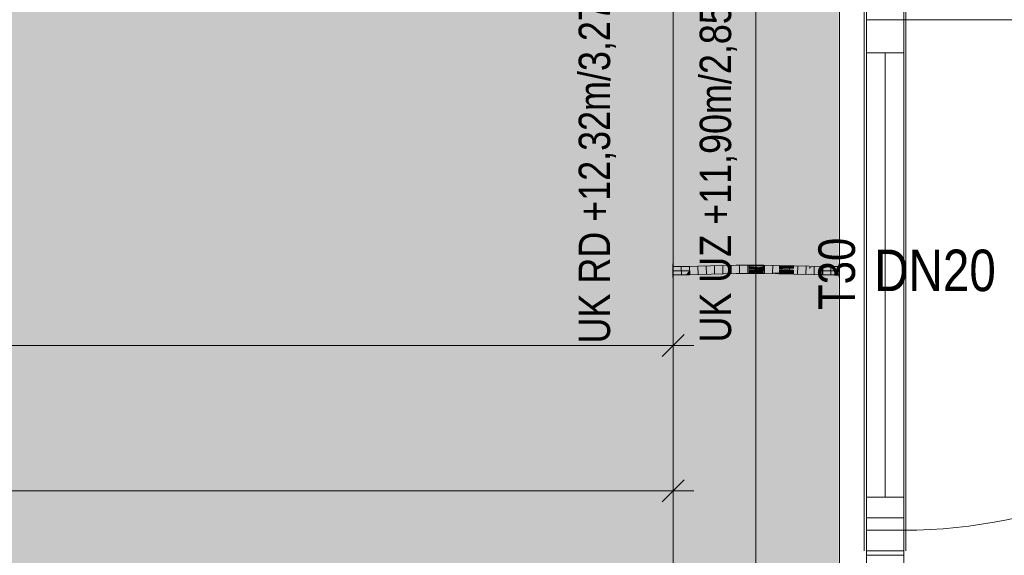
# Model space of a CAD drawing. Extents: x -620 to 3480, y 62 to 1102.
# Tile 14 of 256: x -522 to -475, y 548 to 574. Entities that reach past the tile are written whole.
import ezdxf
from ezdxf.lldxf.tags import DXFTag

# ---------------------------------------------------------------- set-up
doc = ezdxf.new("R2010")
doc.units = 0
doc.layers.get('0').update_dxf_attribs({"lineweight": 13})
for name, color, linetype, lineweight, true_color in [('00_Beschriftung UZ', 3, 'Continuous', 13, 0x00ff00), ('30 -33 Aussenwände- 7 Fassade_ Elemente', 7, 'Continuous', 9, 0x00aacc), ('30 -35 Decken- 1 Konstruktion-Träger- Stahlbeton', 7, 'grob-A06G9SLJ8I', 13, 0x33aa00), ('70 -76 Bemaßung- 2 Allgemein', 9, 'Continuous', 5, 0x808080), ('E_Leerrohr 20', 7, 'Continuous', 13, 0xcc0099), ('E_Leerrohr 20-Shading', 7, 'Continuous', 13, 0xcc0099), ('iwb_Layout BA_Markierung', 7, 'Continuous', 9, 0xbadcdc), ('iwb_Schraffur_Unterzug', 7, 'Continuous', 5, 0xffffcc)]:
    doc.layers.add(name, color=color, linetype=linetype, lineweight=lineweight, true_color=true_color)
for name, color, linetype, lineweight in [('70 -71 Achsen- 1 Gebäudeachsen', 7, 'STRICHPUNKT2-A06G9SLK8I', 18), ('Detailelementbeschriftung', 7, 'Continuous', 9), ('Keine', 7, 'Continuous', 9)]:
    doc.layers.add(name, color=color, linetype=linetype, lineweight=lineweight)
doc.styles.get("Standard").update_dxf_attribs({"font": 'ARIALN.TTF'})
tags = doc.linetypes.add('grob-A06G9SLJ8I', pattern=[14, 3, -8, 3]).pattern_tags.tags
tags[8:9] = [DXFTag(74, 4), DXFTag(75, 0), DXFTag(340, '0'), DXFTag(46, 0.0), DXFTag(50, 0.0), DXFTag(44, 0.0), DXFTag(45, 0.0)]
tags[6:7] = [DXFTag(74, 4), DXFTag(75, 0), DXFTag(340, '0'), DXFTag(46, 0.0), DXFTag(50, 0.0), DXFTag(44, 0.0), DXFTag(45, 0.0)]
tags[4:5] = [DXFTag(74, 4), DXFTag(75, 0), DXFTag(340, '0'), DXFTag(46, 0.0), DXFTag(50, 0.0), DXFTag(44, 0.0), DXFTag(45, 0.0)]
tags = doc.linetypes.add('STRICHPUNKT2', pattern=[12.7, 6.35, -3.175, 0, -3.175]).pattern_tags.tags
tags[10:11] = [DXFTag(74, 4), DXFTag(75, 0), DXFTag(340, '0'), DXFTag(46, 0.0), DXFTag(50, 0.0), DXFTag(44, 0.0), DXFTag(45, 0.0)]
tags[8:9] = [DXFTag(74, 4), DXFTag(75, 0), DXFTag(340, '0'), DXFTag(46, 0.0), DXFTag(50, 0.0), DXFTag(44, 0.0), DXFTag(45, 0.0)]
tags[6:7] = [DXFTag(74, 4), DXFTag(75, 0), DXFTag(340, '0'), DXFTag(46, 0.0), DXFTag(50, 0.0), DXFTag(44, 0.0), DXFTag(45, 0.0)]
tags[4:5] = [DXFTag(74, 4), DXFTag(75, 0), DXFTag(340, '0'), DXFTag(46, 0.0), DXFTag(50, 0.0), DXFTag(44, 0.0), DXFTag(45, 0.0)]
tags = doc.linetypes.add('STRICHPUNKT2-A06G9SLK8I', pattern=[12.7, 6.35, -3.175, 0, -3.175]).pattern_tags.tags
tags[10:11] = [DXFTag(74, 4), DXFTag(75, 0), DXFTag(340, '0'), DXFTag(46, 0.0), DXFTag(50, 0.0), DXFTag(44, 0.0), DXFTag(45, 0.0)]
tags[8:9] = [DXFTag(74, 4), DXFTag(75, 0), DXFTag(340, '0'), DXFTag(46, 0.0), DXFTag(50, 0.0), DXFTag(44, 0.0), DXFTag(45, 0.0)]
tags[6:7] = [DXFTag(74, 4), DXFTag(75, 0), DXFTag(340, '0'), DXFTag(46, 0.0), DXFTag(50, 0.0), DXFTag(44, 0.0), DXFTag(45, 0.0)]
tags[4:5] = [DXFTag(74, 4), DXFTag(75, 0), DXFTag(340, '0'), DXFTag(46, 0.0), DXFTag(50, 0.0), DXFTag(44, 0.0), DXFTag(45, 0.0)]

# ---------------------------------------------------------------- blocks, each defined once
blk = doc.blocks.new('Shading-A06G9SI58I', base_point=(-490.228, 561.499))
at = {"layer": 'E_Leerrohr 20-Shading', "color": 213, "true_color": 0xd67fc0}
for points in [[(-491.016, 561.612), (-491.016, 561.834), (-491.028, 561.612), (-491.028, 561.834)], [(-491.028, 561.596), (-491.016, 561.596), (-491.028, 561.612), (-491.016, 561.612)], [(-491.028, 561.504), (-491.016, 561.504), (-491.028, 561.596), (-491.016, 561.596)], [(-491.016, 561.282), (-491.016, 561.504), (-491.028, 561.282), (-491.028, 561.504)], [(-491.028, 561.174), (-491.016, 561.174), (-491.028, 561.282), (-491.016, 561.282)], [(-491.016, 561.504), (-490.228, 561.506), (-491.016, 561.704), (-490.228, 561.704)], [(-491.016, 561.504), (-490.228, 561.504), (-490.228, 561.506)], [(-490.228, 561.499), (-491.016, 561.504), (-490.404, 561.313), (-491.016, 561.304)], [(-490.228, 561.499), (-490.228, 561.504), (-491.016, 561.504)], [(-491.016, 561.304), (-490.228, 561.304), (-490.228, 561.316)], [(-490.228, 561.499), (-490.404, 561.313), (-490.228, 561.32)], [(-490.404, 561.313), (-490.228, 561.316), (-490.228, 561.32)]]:
    blk.add_solid(points, dxfattribs=at)
blk = doc.blocks.new('Shading-A06G9SI78I', base_point=(-483.804, 561.56))
at = {"layer": 'E_Leerrohr 20-Shading', "color": 213, "true_color": 0xd67fc0}
for points in [[(-483.004, 561.731), (-483.004, 561.834), (-483.016, 561.731), (-483.016, 561.834)], [(-483.016, 561.659), (-483.004, 561.659), (-483.016, 561.731), (-483.004, 561.731)], [(-483.804, 561.56), (-483.016, 561.704), (-483.804, 561.704)], [(-483.804, 561.56), (-483.523, 561.563), (-483.016, 561.704), (-483.016, 561.573)], [(-483.804, 561.548), (-483.016, 561.553), (-483.804, 561.56), (-483.016, 561.567)], [(-483.016, 561.525), (-483.016, 561.553), (-483.804, 561.523), (-483.804, 561.548)], [(-483.594, 561.505), (-483.016, 561.525), (-483.804, 561.506), (-483.804, 561.523)], [(-483.804, 561.506), (-483.804, 561.504), (-483.621, 561.504)], [(-483.016, 561.455), (-483.016, 561.504), (-483.804, 561.501), (-483.621, 561.504)], [(-483.621, 561.504), (-483.804, 561.504), (-483.804, 561.501)], [(-483.016, 561.455), (-483.804, 561.501), (-483.804, 561.46)], [(-483.016, 561.455), (-483.804, 561.46), (-483.016, 561.386), (-483.804, 561.398)], [(-483.016, 561.386), (-483.804, 561.398), (-483.016, 561.352), (-483.804, 561.369)], [(-483.804, 561.369), (-483.804, 561.304), (-483.016, 561.352), (-483.016, 561.304)], [(-483.594, 561.505), (-483.621, 561.504), (-483.448, 561.504)], [(-483.016, 561.504), (-483.016, 561.525), (-483.448, 561.504), (-483.594, 561.505)], [(-483.523, 561.563), (-483.016, 561.567), (-483.016, 561.573)], [(-483.016, 561.645), (-483.004, 561.645), (-483.016, 561.659), (-483.004, 561.659)], [(-483.004, 561.617), (-483.004, 561.645), (-483.016, 561.616), (-483.016, 561.645)], [(-483.004, 561.596), (-483.004, 561.617), (-483.016, 561.596), (-483.016, 561.616)], [(-483.016, 561.594), (-483.004, 561.593), (-483.016, 561.596), (-483.004, 561.596)], [(-483.004, 561.591), (-483.004, 561.593), (-483.016, 561.591), (-483.016, 561.594)], [(-483.016, 561.591), (-483.016, 561.504), (-483.004, 561.591), (-483.004, 561.504)], [(-483.004, 561.294), (-483.004, 561.504), (-483.016, 561.294), (-483.016, 561.504)], [(-483.004, 561.289), (-483.004, 561.294), (-483.016, 561.289), (-483.016, 561.294)], [(-483.016, 561.233), (-483.004, 561.233), (-483.016, 561.289), (-483.004, 561.289)], [(-483.016, 561.233), (-483.016, 561.174), (-483.004, 561.233), (-483.004, 561.174)]]:
    blk.add_solid(points, dxfattribs=at)
blk = doc.blocks.new('Shading-A06G9SI98I', base_point=(-483.74, 561.604))
at = {"layer": 'E_Leerrohr 20-Shading', "color": 223, "true_color": 0xc67fb4}
for points in [[(-489.194, 561.682), (-489.196, 561.74), (-489.802, 561.664), (-489.804, 561.723)], [(-488.586, 561.7), (-488.587, 561.758), (-489.194, 561.682), (-489.196, 561.74)], [(-487.976, 561.715), (-487.977, 561.773), (-488.586, 561.7), (-488.587, 561.758)], [(-487.365, 561.723), (-487.366, 561.781), (-487.976, 561.715), (-487.977, 561.773)], [(-487.365, 561.723), (-487.17, 561.722), (-487.366, 561.781), (-487.171, 561.78)], [(-487.171, 561.78), (-487.171, 561.742), (-486.638, 561.778), (-486.638, 561.738)], [(-487.171, 561.742), (-487.17, 561.722), (-486.638, 561.738), (-486.638, 561.72)], [(-485.912, 561.715), (-485.911, 561.765), (-486.638, 561.738), (-486.638, 561.778)], [(-486.638, 561.72), (-485.912, 561.706), (-486.638, 561.738), (-485.912, 561.715)], [(-485.911, 561.765), (-485.912, 561.715), (-485.454, 561.753), (-485.454, 561.695)], [(-485.454, 561.694), (-485.187, 561.687), (-485.454, 561.753), (-485.185, 561.745)], [(-484.462, 561.667), (-484.461, 561.726), (-485.187, 561.687), (-485.185, 561.745)], [(-483.739, 561.652), (-483.738, 561.71), (-484.462, 561.667), (-484.461, 561.726)], [(-490.41, 561.651), (-490.41, 561.709), (-491.016, 561.646), (-491.016, 561.704)], [(-490.404, 561.31), (-490.405, 561.368), (-491.016, 561.304), (-491.016, 561.363)], [(-489.802, 561.664), (-489.804, 561.723), (-490.41, 561.651), (-490.41, 561.709)], [(-489.794, 561.323), (-489.795, 561.381), (-490.404, 561.31), (-490.405, 561.368)], [(-489.184, 561.341), (-489.186, 561.399), (-489.794, 561.323), (-489.795, 561.381)], [(-488.576, 561.359), (-488.578, 561.417), (-489.184, 561.341), (-489.186, 561.399)], [(-487.97, 561.373), (-487.971, 561.432), (-488.576, 561.359), (-488.578, 561.417)], [(-487.97, 561.373), (-487.364, 561.381), (-487.971, 561.432), (-487.364, 561.437)], [(-487.364, 561.44), (-487.364, 561.437), (-487.169, 561.438), (-487.18, 561.435)], [(-487.167, 561.439), (-487.364, 561.44), (-487.169, 561.438)], [(-487.364, 561.437), (-487.364, 561.381), (-487.18, 561.435)], [(-487.167, 561.435), (-487.18, 561.435), (-487.166, 561.38), (-487.364, 561.381)], [(-487.18, 561.435), (-487.005, 561.433), (-487.169, 561.438), (-487.005, 561.434)], [(-486.789, 561.435), (-487.167, 561.439), (-487.169, 561.438)], [(-487.169, 561.438), (-487.005, 561.434), (-487.005, 561.437)], [(-486.642, 561.434), (-486.642, 561.437), (-487.167, 561.439)], [(-486.642, 561.429), (-487.167, 561.435), (-486.642, 561.378), (-487.166, 561.38)], [(-487.005, 561.434), (-486.789, 561.435), (-487.005, 561.437)], [(-487.005, 561.434), (-486.931, 561.432), (-486.789, 561.435), (-486.642, 561.434)], [(-487.005, 561.433), (-486.931, 561.432), (-487.005, 561.434)], [(-486.642, 561.434), (-486.931, 561.432), (-486.642, 561.43)], [(-486.931, 561.432), (-486.642, 561.429), (-486.642, 561.43)], [(-486.642, 561.434), (-485.919, 561.414), (-486.642, 561.437), (-485.919, 561.421)], [(-485.919, 561.421), (-485.919, 561.423), (-486.642, 561.437)], [(-485.919, 561.414), (-486.642, 561.434), (-486.314, 561.42), (-486.642, 561.43)], [(-486.642, 561.43), (-486.642, 561.429), (-486.314, 561.42)], [(-486.314, 561.42), (-486.642, 561.429), (-485.92, 561.365), (-486.642, 561.378)], [(-486.314, 561.42), (-485.92, 561.365), (-485.919, 561.407)], [(-485.919, 561.409), (-486.314, 561.42), (-485.919, 561.407)], [(-485.919, 561.414), (-486.314, 561.42), (-485.919, 561.409)], [(-485.919, 561.407), (-485.92, 561.365), (-485.625, 561.394)], [(-485.456, 561.352), (-485.456, 561.386), (-485.92, 561.365), (-485.625, 561.394)], [(-485.489, 561.408), (-485.462, 561.41), (-485.919, 561.421), (-485.919, 561.423)], [(-485.462, 561.41), (-485.456, 561.411), (-485.919, 561.423)], [(-485.919, 561.421), (-485.919, 561.414), (-485.489, 561.408), (-485.555, 561.401)], [(-485.555, 561.401), (-485.919, 561.414), (-485.6, 561.397), (-485.919, 561.409)], [(-485.6, 561.397), (-485.919, 561.409), (-485.625, 561.394), (-485.919, 561.407)], [(-485.912, 561.715), (-485.912, 561.706), (-485.454, 561.695), (-485.454, 561.694)], [(-485.456, 561.386), (-485.456, 561.391), (-485.625, 561.394), (-485.6, 561.397)], [(-485.195, 561.388), (-485.555, 561.401), (-485.195, 561.381), (-485.6, 561.397)], [(-485.489, 561.408), (-485.555, 561.401), (-485.195, 561.399), (-485.195, 561.388)], [(-485.195, 561.399), (-485.462, 561.41), (-485.489, 561.408)], [(-485.328, 561.407), (-485.456, 561.411), (-485.462, 561.41)], [(-485.195, 561.399), (-485.194, 561.402), (-485.462, 561.41), (-485.328, 561.407)], [(-485.194, 561.402), (-485.194, 561.404), (-485.456, 561.411)], [(-485.195, 561.375), (-485.195, 561.381), (-485.456, 561.386), (-485.456, 561.391)], [(-485.196, 561.346), (-485.195, 561.375), (-485.456, 561.352), (-485.456, 561.386)], [(-485.195, 561.375), (-485.196, 561.346), (-484.47, 561.341), (-484.471, 561.326)], [(-484.469, 561.377), (-485.194, 561.402), (-484.469, 561.376), (-485.195, 561.399)], [(-485.195, 561.399), (-485.195, 561.388), (-484.469, 561.376), (-484.47, 561.361)], [(-484.47, 561.361), (-485.195, 561.388), (-484.47, 561.353), (-485.195, 561.381)], [(-484.47, 561.353), (-485.195, 561.381), (-484.47, 561.341), (-485.195, 561.375)], [(-484.469, 561.377), (-484.469, 561.384), (-485.194, 561.402), (-485.194, 561.404)], [(-484.47, 561.341), (-484.471, 561.326), (-483.744, 561.315), (-483.744, 561.31)], [(-483.743, 561.357), (-483.879, 561.361), (-484.47, 561.361), (-484.469, 561.376)], [(-483.743, 561.339), (-484.47, 561.361), (-483.744, 561.33), (-484.47, 561.353)], [(-483.743, 561.357), (-484.47, 561.361), (-483.743, 561.339)], [(-483.744, 561.33), (-484.47, 561.353), (-483.744, 561.315), (-484.47, 561.341)], [(-483.743, 561.357), (-483.743, 561.369), (-484.469, 561.377), (-484.469, 561.384)], [(-483.879, 561.361), (-484.469, 561.377), (-484.469, 561.376)], [(-483.016, 561.328), (-483.743, 561.339), (-483.016, 561.318), (-483.744, 561.33)], [(-483.016, 561.318), (-483.744, 561.33), (-483.016, 561.304), (-483.744, 561.315)], [(-483.744, 561.315), (-483.744, 561.31), (-483.016, 561.304)], [(-483.016, 561.348), (-483.016, 561.363), (-483.743, 561.357), (-483.743, 561.369)], [(-483.743, 561.357), (-483.743, 561.339), (-483.016, 561.348), (-483.016, 561.328)], [(-483.016, 561.646), (-483.016, 561.704), (-483.739, 561.652), (-483.738, 561.71)]]:
    blk.add_solid(points, dxfattribs=at)
at = {"layer": 'E_Leerrohr 20-Shading', "color": 231, "true_color": 0xe17fc9}
for points in [[(-490.407, 561.51), (-490.41, 561.651), (-491.016, 561.504), (-491.016, 561.646)], [(-490.405, 561.368), (-490.407, 561.51), (-491.016, 561.363), (-491.016, 561.504)], [(-489.802, 561.655), (-489.802, 561.664), (-490.41, 561.651)], [(-490.407, 561.51), (-489.799, 561.523), (-490.41, 561.651), (-489.802, 561.655)], [(-489.795, 561.381), (-489.799, 561.523), (-490.405, 561.368), (-490.407, 561.51)], [(-489.194, 561.677), (-489.194, 561.682), (-489.802, 561.664)], [(-489.802, 561.655), (-489.194, 561.657), (-489.802, 561.664), (-489.194, 561.677)], [(-489.799, 561.523), (-489.19, 561.54), (-489.802, 561.655), (-489.194, 561.657)], [(-489.186, 561.399), (-489.19, 561.54), (-489.795, 561.381), (-489.799, 561.523)], [(-488.585, 561.689), (-488.586, 561.7), (-489.194, 561.677), (-489.194, 561.682)], [(-489.194, 561.657), (-488.585, 561.66), (-489.194, 561.677), (-488.585, 561.689)], [(-489.19, 561.54), (-488.582, 561.559), (-489.194, 561.657), (-488.585, 561.66)], [(-488.578, 561.417), (-488.582, 561.559), (-489.186, 561.399), (-489.19, 561.54)], [(-487.976, 561.702), (-487.976, 561.715), (-488.585, 561.689), (-488.586, 561.7)], [(-488.585, 561.689), (-488.585, 561.688), (-487.976, 561.702), (-487.975, 561.677)], [(-488.585, 561.688), (-488.585, 561.66), (-487.975, 561.677), (-487.975, 561.663)], [(-488.582, 561.559), (-487.973, 561.573), (-488.585, 561.66), (-487.975, 561.663)], [(-487.971, 561.432), (-487.973, 561.573), (-488.578, 561.417), (-488.582, 561.559)], [(-487.365, 561.716), (-487.365, 561.723), (-487.976, 561.702), (-487.976, 561.715)], [(-487.976, 561.702), (-487.975, 561.677), (-487.365, 561.716), (-487.365, 561.672)], [(-487.975, 561.677), (-487.975, 561.663), (-487.365, 561.672), (-487.365, 561.668)], [(-487.973, 561.575), (-487.365, 561.587), (-487.975, 561.663), (-487.365, 561.668)], [(-487.973, 561.573), (-487.365, 561.581), (-487.973, 561.575), (-487.365, 561.587)], [(-487.364, 561.45), (-487.365, 561.581), (-487.971, 561.455), (-487.973, 561.573)], [(-487.971, 561.432), (-487.364, 561.44), (-487.971, 561.455), (-487.364, 561.45)], [(-487.17, 561.722), (-487.365, 561.723), (-487.365, 561.716)], [(-486.88, 561.673), (-486.638, 561.72), (-487.365, 561.716), (-487.17, 561.722)], [(-486.911, 561.673), (-486.88, 561.673), (-487.365, 561.672), (-487.365, 561.716)], [(-487.365, 561.668), (-486.911, 561.673), (-487.365, 561.672)], [(-487.17, 561.67), (-487.365, 561.668), (-487.331, 561.588), (-487.365, 561.587)], [(-486.64, 561.585), (-487.331, 561.588), (-486.791, 561.584), (-487.365, 561.581)], [(-487.365, 561.587), (-487.365, 561.581), (-487.331, 561.588)], [(-487.365, 561.581), (-487.168, 561.58), (-486.791, 561.584)], [(-487.365, 561.581), (-487.364, 561.45), (-487.168, 561.58), (-487.167, 561.45)], [(-487.364, 561.45), (-487.364, 561.44), (-487.167, 561.45), (-487.167, 561.439)], [(-487.17, 561.67), (-487.331, 561.588), (-487.169, 561.618)], [(-487.331, 561.588), (-487.169, 561.59), (-487.169, 561.618)], [(-487.331, 561.588), (-486.64, 561.585), (-486.64, 561.596)], [(-486.88, 561.673), (-487.17, 561.67), (-487.169, 561.618)], [(-487.169, 561.59), (-486.64, 561.596), (-486.88, 561.673), (-486.639, 561.676)], [(-487.169, 561.59), (-486.88, 561.673), (-487.169, 561.618)], [(-487.168, 561.58), (-486.64, 561.578), (-486.64, 561.585)], [(-487.168, 561.58), (-487.167, 561.45), (-486.64, 561.578), (-486.642, 561.452)], [(-487.167, 561.45), (-487.167, 561.439), (-486.642, 561.452), (-486.642, 561.437)], [(-486.639, 561.676), (-486.638, 561.72), (-486.88, 561.673)], [(-486.642, 561.452), (-485.918, 561.462), (-486.64, 561.575), (-485.915, 561.561)], [(-486.642, 561.437), (-485.919, 561.423), (-486.642, 561.452), (-485.918, 561.462)], [(-486.639, 561.674), (-486.64, 561.596), (-485.913, 561.684), (-485.915, 561.6)], [(-486.64, 561.585), (-485.915, 561.586), (-486.64, 561.596), (-485.915, 561.6)], [(-486.64, 561.585), (-486.64, 561.578), (-485.915, 561.586), (-485.915, 561.57)], [(-486.64, 561.578), (-485.915, 561.565), (-485.915, 561.57)], [(-485.915, 561.561), (-485.915, 561.565), (-486.64, 561.575), (-486.64, 561.578)], [(-485.913, 561.687), (-485.912, 561.706), (-486.639, 561.676), (-486.638, 561.72)], [(-486.639, 561.676), (-486.639, 561.674), (-485.913, 561.687), (-485.913, 561.684)], [(-485.918, 561.462), (-485.919, 561.423), (-485.456, 561.47), (-485.456, 561.411)], [(-485.915, 561.561), (-485.918, 561.462), (-485.455, 561.55), (-485.456, 561.47)], [(-485.915, 561.6), (-485.704, 561.6), (-485.913, 561.684), (-485.906, 561.684)], [(-485.915, 561.6), (-485.915, 561.586), (-485.704, 561.6), (-485.788, 561.586)], [(-485.788, 561.586), (-485.915, 561.586), (-485.887, 561.569), (-485.915, 561.57)], [(-485.915, 561.57), (-485.915, 561.565), (-485.887, 561.569)], [(-485.19, 561.55), (-485.382, 561.562), (-485.915, 561.565), (-485.887, 561.569)], [(-485.327, 561.551), (-485.19, 561.55), (-485.915, 561.565)], [(-485.455, 561.552), (-485.915, 561.565), (-485.455, 561.55), (-485.915, 561.561)], [(-485.455, 561.552), (-485.327, 561.551), (-485.915, 561.565)], [(-485.454, 561.694), (-485.912, 561.706), (-485.913, 561.687)], [(-485.913, 561.687), (-485.906, 561.684), (-485.454, 561.694), (-485.413, 561.693)], [(-485.906, 561.684), (-485.913, 561.687), (-485.913, 561.684)], [(-485.454, 561.692), (-485.906, 561.684), (-485.454, 561.642), (-485.704, 561.6)], [(-485.382, 561.562), (-485.788, 561.586), (-485.887, 561.569)], [(-485.19, 561.585), (-485.189, 561.601), (-485.788, 561.586), (-485.704, 561.6)], [(-485.19, 561.585), (-485.788, 561.586), (-485.19, 561.559), (-485.382, 561.562)], [(-485.704, 561.6), (-485.455, 561.6), (-485.454, 561.642)], [(-485.456, 561.411), (-485.194, 561.404), (-485.455, 561.552), (-485.191, 561.546)], [(-485.455, 561.6), (-485.189, 561.601), (-485.454, 561.642), (-485.187, 561.687)], [(-485.455, 561.552), (-485.191, 561.546), (-485.19, 561.55)], [(-485.413, 561.693), (-485.454, 561.692), (-485.187, 561.687), (-485.454, 561.642)], [(-485.382, 561.562), (-485.19, 561.55), (-485.19, 561.559)], [(-484.469, 561.384), (-484.466, 561.526), (-485.194, 561.404), (-485.191, 561.546)], [(-485.191, 561.546), (-484.466, 561.526), (-485.19, 561.55), (-484.465, 561.543)], [(-485.19, 561.585), (-484.464, 561.583), (-485.189, 561.601), (-484.464, 561.601)], [(-485.19, 561.585), (-485.19, 561.559), (-484.464, 561.583), (-484.465, 561.547)], [(-485.19, 561.559), (-485.19, 561.55), (-484.465, 561.547), (-484.465, 561.543)], [(-484.464, 561.601), (-484.462, 561.667), (-485.189, 561.601), (-485.187, 561.687)], [(-484.469, 561.384), (-483.743, 561.369), (-484.467, 561.489), (-483.741, 561.5)], [(-483.741, 561.5), (-483.741, 561.51), (-484.467, 561.489), (-484.466, 561.526)], [(-484.466, 561.526), (-483.741, 561.51), (-484.465, 561.543), (-483.741, 561.539)], [(-484.464, 561.583), (-484.465, 561.547), (-483.741, 561.539), (-483.88, 561.54)], [(-484.465, 561.547), (-484.465, 561.543), (-483.88, 561.54)], [(-484.464, 561.601), (-484.341, 561.665), (-484.462, 561.667)], [(-484.464, 561.601), (-483.74, 561.604), (-484.341, 561.665), (-483.739, 561.648)], [(-484.464, 561.583), (-483.74, 561.583), (-484.464, 561.601), (-483.74, 561.604)], [(-484.464, 561.583), (-483.741, 561.539), (-483.74, 561.583)], [(-483.739, 561.648), (-483.739, 561.652), (-484.341, 561.665)], [(-483.743, 561.369), (-483.016, 561.363), (-483.741, 561.5), (-483.016, 561.504)], [(-483.741, 561.539), (-483.016, 561.539), (-483.74, 561.583), (-483.016, 561.588)], [(-483.741, 561.51), (-483.016, 561.504), (-483.741, 561.539), (-483.016, 561.539)], [(-483.016, 561.504), (-483.741, 561.51), (-483.741, 561.506)], [(-483.741, 561.5), (-483.016, 561.504), (-483.741, 561.506)], [(-483.74, 561.604), (-483.016, 561.612), (-483.739, 561.648), (-483.016, 561.627)], [(-483.74, 561.583), (-483.016, 561.588), (-483.74, 561.604), (-483.016, 561.612)], [(-483.739, 561.648), (-483.016, 561.627), (-483.739, 561.652), (-483.016, 561.635)], [(-483.016, 561.635), (-483.016, 561.646), (-483.739, 561.652)]]:
    blk.add_solid(points, dxfattribs=at)
blk = doc.blocks.new('Polygon-A06G9SL98I')
at = {"color": 0, "linetype": 'ByBlock', "lineweight": -2, "ltscale": 0.13}
blk.add_solid([(-490.312, 86.033), (-554.534, 85.862), (-490.147, 1071.438), (-554.534, 1071.438)], dxfattribs=at)
blk = doc.blocks.new('Referenz-A06G9SLM8I')
at = {"layer": '00_Beschriftung UZ', "color": 0, "lineweight": -2}
for points in [[(-493.675, 553.572), (-491.004, 554.904), (-493.673, 556.243)], [(-488.334, 553.572), (-491.004, 554.904), (-488.335, 556.243)]]:
    blk.add_solid(points, dxfattribs=at)
at = {"layer": '30 -33 Aussenwände- 7 Fassade_ Elemente', "color": 0, "linetype": 'grob-A06G9SLJ8I', "lineweight": -2, "ltscale": 0.13}
for p, q in [((-481.804, 548.004), (-481.804, 575.204)), ((-479.804, 548.004), (-479.804, 575.204)), ((-455.904, 573.604), (-479.904, 573.604)), ((-479.904, 573.604), (-479.904, 549.604))]:
    blk.add_line(p, q, dxfattribs=at)
at = {"layer": '30 -33 Aussenwände- 7 Fassade_ Elemente', "color": 0, "linetype": 'Continuous', "lineweight": -2, "ltscale": 0.13}
for p, q in [((-481.704, 547.804), (-481.704, 575.204)), ((-479.904, 575.204), (-479.904, 547.804)), ((-481.704, 573.604), (-479.904, 573.604)), ((-481.704, 549.604), (-481.704, 573.604)), ((-481.704, 572.004), (-481.704, 573.604)), ((-481.704, 573.604), (-479.904, 573.604)), ((-479.904, 573.604), (-479.904, 572.004)), ((-479.904, 573.604), (-479.904, 549.604)), ((-479.904, 572.004), (-481.704, 572.004)), ((-480.804, 572.004), (-480.804, 550.604)), ((-481.704, 549.004), (-481.704, 550.604)), ((-481.704, 550.604), (-479.904, 550.604)), ((-479.904, 550.604), (-479.904, 549.004)), ((-481.704, 548.004), (-481.704, 549.604)), ((-479.904, 549.604), (-481.704, 549.604)), ((-479.904, 549.604), (-479.904, 548.004)), ((-479.904, 549.004), (-481.704, 549.004)), ((-481.704, 547.204), (-481.704, 549.004)), ((-479.904, 549.004), (-479.904, 547.204)), ((-479.904, 548.004), (-481.704, 548.004)), ((-479.904, 547.804), (-481.704, 547.804))]:
    blk.add_line(p, q, dxfattribs=at)
at = {"layer": '30 -33 Aussenwände- 7 Fassade_ Elemente', "color": 0, "linetype": 'grob-A06G9SLJ8I', "lineweight": -2, "ltscale": 0.13}
blk.add_ellipse((-479.904, 573.604), major_axis=(0, -24.6), ratio=1, start_param=0, end_param=1.570796, dxfattribs=at)
at = {"layer": '30 -35 Decken- 1 Konstruktion-Träger- Stahlbeton', "color": 0, "lineweight": -2}
for p, q in [((-491.004, 379.904), (-491.004, 596.904)), ((-483.004, 379.904), (-483.004, 596.904))]:
    blk.add_line(p, q, dxfattribs=at)
at = {"layer": '70 -71 Achsen- 1 Gebäudeachsen', "color": 0, "linetype": 'STRICHPUNKT2-A06G9SLK8I', "lineweight": -2, "ltscale": 0.13}
blk.add_line((-487.033, 1075.824), (-487.033, 76.384), dxfattribs=at)
at = {"layer": '70 -76 Bemaßung- 2 Allgemein', "color": 0, "linetype": 'Continuous', "lineweight": -2, "ltscale": 0.13}
for p, q in [((-491.004, 555.404), (-491.004, 558.904)), ((-490.474, 558.435), (-491.535, 557.374)), ((-492.064, 557.904), (-554.534, 557.904)), ((-490.004, 557.904), (-492.064, 557.904)), ((-491.004, 548.404), (-491.004, 551.904)), ((-490.474, 551.435), (-491.535, 550.374)), ((-492.064, 550.904), (-554.534, 550.904)), ((-490.004, 550.904), (-492.064, 550.904))]:
    blk.add_line(p, q, dxfattribs=at)
at = {"layer": '00_Beschriftung UZ', "color": 0, "linetype": 'ByBlock', "lineweight": -2, "ltscale": 0.13, "char_height": 1.51033, "attachment_point": 1, "rotation": 90}
for s, insert in [('{\\fArial Narrow;UK RD +12,32m/3,27m}', (-495.554, 558.004)), ('{\\fArial Narrow;UK UZ +11,90m/2,85m}', (-489.728, 558.049))]:
    blk.add_mtext(s, dxfattribs=dict(at, insert=insert))
at = {"layer": 'Keine', "color": 0, "linetype": 'ByBlock', "lineweight": -2, "ltscale": 0.13, "insert": (-484.016, 559.62), "char_height": 1.76205, "attachment_point": 1, "rotation": 90}
blk.add_mtext('{\\fArial Narrow;T30}', dxfattribs=at)
blk = doc.blocks.new('Referenz-A06G9SLO8I')
at = {"layer": 'iwb_Schraffur_Unterzug', "linetype": 'Continuous', "ltscale": 0.13}
blk.add_solid([(-491.033, 379.904), (-491.033, 596.884), (-483.033, 379.904), (-483.033, 596.884)], dxfattribs=at)
blk = doc.blocks.new('Enddeckel-A06G9ST88I')
at = {"color": 0, "linetype": 'ByBlock', "lineweight": -2, "ltscale": 0.13}
for p, q in [((-491.016, 561.834), (-491.028, 561.834)), ((-491.028, 561.641), (-491.028, 561.834)), ((-491.016, 561.641), (-491.016, 561.834)), ((-491.028, 561.368), (-491.028, 561.641)), ((-491.028, 561.174), (-491.028, 561.368)), ((-490.228, 561.704), (-491.016, 561.704)), ((-491.016, 561.587), (-491.016, 561.704)), ((-491.016, 561.368), (-491.016, 561.641)), ((-491.016, 561.421), (-491.016, 561.587)), ((-491.016, 561.304), (-491.016, 561.421)), ((-491.016, 561.174), (-491.016, 561.368)), ((-491.016, 561.304), (-490.228, 561.304)), ((-490.228, 561.587), (-490.228, 561.704)), ((-490.228, 561.421), (-490.228, 561.587)), ((-490.228, 561.304), (-490.228, 561.421)), ((-491.028, 561.174), (-491.016, 561.174))]:
    blk.add_line(p, q, dxfattribs=at)
at = {"color": 0, "linetype": 'STRICHPUNKT2', "lineweight": 5, "ltscale": 0.13}
blk.add_line((-491.016, 561.504), (-490.228, 561.504), dxfattribs=at)
blk = doc.blocks.new('Einzeiliger Text-A06G9STA8I')
at = {"color": 0, "lineweight": -2, "insert": (-481.327, 562.524), "char_height": 2, "attachment_point": 1}
blk.add_mtext('{\\fArial Narrow;DN20 in UZ}', dxfattribs=at)
blk = doc.blocks.new('Enddeckel-A06G9STC8I')
at = {"color": 0, "linetype": 'ByBlock', "lineweight": -2, "ltscale": 0.13}
for p, q in [((-483.004, 561.834), (-483.016, 561.834)), ((-483.016, 561.834), (-483.016, 561.641)), ((-483.004, 561.834), (-483.004, 561.641)), ((-483.016, 561.704), (-483.804, 561.704)), ((-483.804, 561.704), (-483.804, 561.587)), ((-483.804, 561.587), (-483.804, 561.421)), ((-483.804, 561.421), (-483.804, 561.304)), ((-483.804, 561.304), (-483.016, 561.304)), ((-483.016, 561.704), (-483.016, 561.587)), ((-483.016, 561.641), (-483.016, 561.368)), ((-483.016, 561.587), (-483.016, 561.421)), ((-483.016, 561.421), (-483.016, 561.304)), ((-483.016, 561.368), (-483.016, 561.174)), ((-483.004, 561.641), (-483.004, 561.368)), ((-483.004, 561.368), (-483.004, 561.174)), ((-483.016, 561.174), (-483.004, 561.174))]:
    blk.add_line(p, q, dxfattribs=at)
at = {"color": 0, "linetype": 'STRICHPUNKT2', "lineweight": 5, "ltscale": 0.13}
blk.add_line((-483.016, 561.504), (-483.804, 561.504), dxfattribs=at)
blk = doc.blocks.new('Flexrohr-A06G9STE8I')
at = {"color": 0, "linetype": 'ByBlock', "lineweight": -2, "ltscale": 0.13}
for p, q in [((-489.196, 561.74), (-489.804, 561.723)), ((-488.587, 561.758), (-489.196, 561.74)), ((-489.02, 561.734), (-489.009, 561.358)), ((-488.62, 561.745), (-488.61, 561.37)), ((-487.977, 561.773), (-488.587, 561.758)), ((-488.219, 561.755), (-488.211, 561.38)), ((-487.366, 561.781), (-487.977, 561.773)), ((-487.818, 561.763), (-487.812, 561.387)), ((-487.416, 561.769), (-487.414, 561.393)), ((-486.638, 561.778), (-487.366, 561.781)), ((-487.015, 561.768), (-487.016, 561.392)), ((-485.911, 561.765), (-486.638, 561.778)), ((-486.613, 561.766), (-486.617, 561.39)), ((-486.212, 561.758), (-486.219, 561.382)), ((-485.185, 561.745), (-485.911, 561.765)), ((-485.811, 561.75), (-485.82, 561.374)), ((-485.411, 561.739), (-485.42, 561.363)), ((-484.461, 561.726), (-485.185, 561.745)), ((-485.011, 561.729), (-485.021, 561.353)), ((-483.738, 561.71), (-484.461, 561.726)), ((-490.41, 561.709), (-491.016, 561.704)), ((-491.016, 561.704), (-491.016, 561.304)), ((-490.404, 561.31), (-491.016, 561.304)), ((-491.014, 561.692), (-491.014, 561.316)), ((-490.616, 561.696), (-490.612, 561.32)), ((-489.804, 561.723), (-490.41, 561.709)), ((-489.794, 561.323), (-490.404, 561.31)), ((-490.218, 561.702), (-490.211, 561.326)), ((-489.819, 561.71), (-489.81, 561.335)), ((-489.184, 561.341), (-489.794, 561.323)), ((-489.42, 561.722), (-489.409, 561.346)), ((-488.576, 561.359), (-489.184, 561.341)), ((-487.97, 561.373), (-488.576, 561.359)), ((-487.364, 561.381), (-487.97, 561.373)), ((-486.642, 561.378), (-487.364, 561.381)), ((-485.92, 561.365), (-486.642, 561.378)), ((-485.196, 561.346), (-485.92, 561.365)), ((-484.471, 561.326), (-485.196, 561.346)), ((-484.611, 561.718), (-484.62, 561.342)), ((-483.744, 561.31), (-484.471, 561.326)), ((-484.212, 561.708), (-484.22, 561.333)), ((-483.813, 561.7), (-483.819, 561.324)), ((-483.016, 561.304), (-483.744, 561.31)), ((-483.016, 561.704), (-483.738, 561.71)), ((-483.415, 561.696), (-483.418, 561.32)), ((-483.016, 561.704), (-483.016, 561.304))]:
    blk.add_line(p, q, dxfattribs=at)

msp = doc.modelspace()

# ---------------------------------------------------------------- block references
at = {"color": 8, "lineweight": 13, "ltscale": 0.13, "true_color": 0x808080}
msp.add_blockref('Referenz-A06G9SLM8I', (0, 0), dxfattribs=at)
at = {"color": 8, "lineweight": 25, "ltscale": 0.25, "true_color": 0x808080}
msp.add_blockref('Referenz-A06G9SLO8I', (0, 0), dxfattribs=at)
at = {"layer": 'Detailelementbeschriftung', "ltscale": 0.13}
msp.add_blockref('Einzeiliger Text-A06G9STA8I', (0, 0), dxfattribs=at)
at = {"layer": 'E_Leerrohr 20'}
for name, p in [('Shading-A06G9SI58I', (-490.228, 561.499)), ('Shading-A06G9SI98I', (-483.74, 561.604)), ('Shading-A06G9SI78I', (-483.804, 561.56))]:
    msp.add_blockref(name, p, dxfattribs=at)
at = {"layer": 'E_Leerrohr 20', "ltscale": 0.13}
for name in ['Enddeckel-A06G9ST88I', 'Flexrohr-A06G9STE8I', 'Enddeckel-A06G9STC8I']:
    msp.add_blockref(name, (0, 0), dxfattribs=at)
at = {"layer": 'iwb_Layout BA_Markierung', "ltscale": 0.13}
msp.add_blockref('Polygon-A06G9SL98I', (0, 0), dxfattribs=at)

doc.saveas('drawing.dxf')
